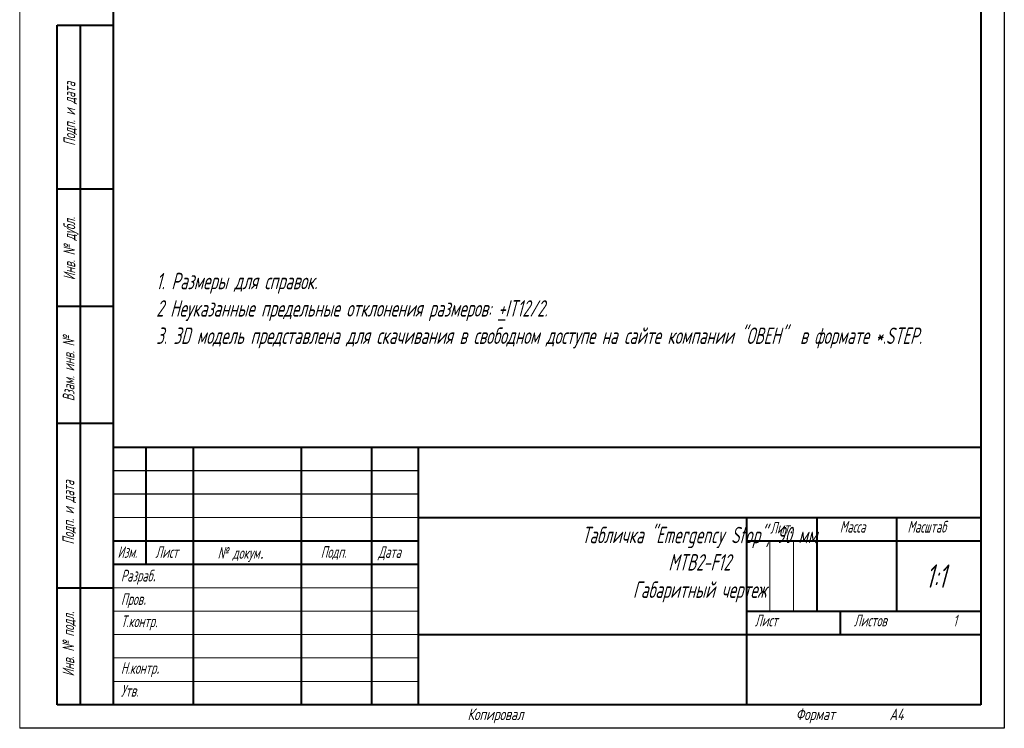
# Model space of a CAD drawing. Header units: millimetres. Extents: x 2381 to 2591, y 1129 to 1426.
# Tile 1 of 2: x 2381 to 2591, y 1129 to 1280. Entities that reach past the tile are written whole.
import ezdxf

# ---------------------------------------------------------------- set-up
doc = ezdxf.new("R2010")
doc.units = ezdxf.units.MM
for name, color, linetype, lineweight in [('text', 7, 'Continuous', 25), ('ФОРМАТ', 7, 'Continuous', 25), ('ФОРМАТ @ 1', 7, 'Continuous', 25)]:
    doc.layers.add(name, color=color, linetype=linetype, lineweight=lineweight)
doc.styles.add('GOST', font='Gost.shx', dxfattribs={"width": 0.8, "oblique": 15, "height": 3.5})

msp = doc.modelspace()

# ---------------------------------------------------------------- linework, layer by layer
at = {"layer": 'ФОРМАТ', "lineweight": 0}
msp.add_line((2380.81, 1425.73), (2380.81, 1128.73), dxfattribs=at)
at = {"layer": 'ФОРМАТ', "linetype": 'ByBlock', "ltscale": 5}
for p, q in [((2590.81, 1425.73), (2590.81, 1128.73)), ((2590.81, 1128.73), (2380.81, 1128.73))]:
    msp.add_line(p, q, dxfattribs=at)
at = {"layer": 'ФОРМАТ', "lineweight": 40, "ltscale": 5}
for p, q in [((2400.81, 1133.73), (2400.81, 1420.73)), ((2585.81, 1420.73), (2585.81, 1133.73)), ((2585.81, 1133.73), (2388.81, 1133.73))]:
    msp.add_line(p, q, dxfattribs=at)
at = {"layer": 'ФОРМАТ', "lineweight": 40}
for p, q in [((2388.81, 1133.73), (2388.81, 1278.73)), ((2388.81, 1278.73), (2400.81, 1278.73)), ((2393.81, 1133.73), (2393.81, 1278.73)), ((2400.81, 1243.73), (2388.81, 1243.73)), ((2400.81, 1218.73), (2388.81, 1218.73)), ((2400.81, 1193.73), (2388.81, 1193.73)), ((2400.81, 1188.73), (2585.81, 1188.73)), ((2407.81, 1163.73), (2407.81, 1188.73)), ((2417.81, 1188.73), (2417.81, 1133.73)), ((2440.81, 1188.73), (2440.81, 1133.73)), ((2455.81, 1188.73), (2455.81, 1133.73)), ((2465.81, 1188.73), (2465.81, 1133.73)), ((2465.81, 1173.73), (2585.81, 1173.73)), ((2535.81, 1173.73), (2535.81, 1133.73)), ((2550.81, 1173.73), (2550.81, 1153.73)), ((2567.81, 1173.73), (2567.81, 1153.73)), ((2400.81, 1168.73), (2465.81, 1168.73)), ((2535.81, 1168.73), (2585.81, 1168.73)), ((2400.81, 1163.73), (2465.81, 1163.73)), ((2388.81, 1158.73), (2400.81, 1158.73)), ((2535.81, 1153.73), (2585.81, 1153.73)), ((2555.81, 1153.73), (2555.81, 1148.73)), ((2465.81, 1148.73), (2585.81, 1148.73))]:
    msp.add_line(p, q, dxfattribs=at)
at = {"layer": 'ФОРМАТ'}
for p, q in [((2400.81, 1183.73), (2465.81, 1183.73)), ((2400.81, 1178.73), (2465.81, 1178.73))]:
    msp.add_line(p, q, dxfattribs=at)
at = {"layer": 'ФОРМАТ', "linetype": 'Continuous', "lineweight": 0}
for p, q in [((2400.81, 1173.73), (2465.81, 1173.73)), ((2540.81, 1168.73), (2540.81, 1153.73)), ((2545.81, 1168.73), (2545.81, 1153.73)), ((2400.81, 1158.73), (2465.81, 1158.73)), ((2400.81, 1153.73), (2465.81, 1153.73)), ((2400.81, 1148.73), (2465.81, 1148.73)), ((2400.81, 1143.73), (2465.81, 1143.73)), ((2400.81, 1138.73), (2465.81, 1138.73))]:
    msp.add_line(p, q, dxfattribs=at)
at = {"layer": 'ФОРМАТ', "linetype": 'Continuous'}
msp.add_line((2388.81, 1133.73), (2400.81, 1133.73), dxfattribs=at)

# ---------------------------------------------------------------- texts
at = {"layer": 'text', "ltscale": 100, "insert": (2409.92, 1225.89), "char_height": 3.5, "width": 178.5111, "attachment_point": 1, "style": 'GOST'}
msp.add_mtext('1. Размеры для справок.\\P2 Неуказанные предельные отклонения размеров: {\\L+}IT12/2.\\P3. 3D модель представлена для скачивания в свободном доступе на сайте компании "ОВЕН"  в формате *.STEP.', dxfattribs=at)
at = {"layer": 'ФОРМАТ', "char_height": 2.5, "attachment_point": 1, "rotation": 90, "style": 'GOST'}
for s, insert in [('{\\Q15;\\W0.8;Подп. и дата}', (2390.16, 1252.98)), ('Инв. № {\\Fgost_au|c204;дубл.}', (2390.15, 1224.32)), ('Взам. инв. №', (2389.99, 1198.51)), ('{\\Q15;\\W0.8;Подп. и дата}', (2389.93, 1167.93)), ('Инв. № {\\Fgost_au|c204;подл\\W0.965;.}', (2389.93, 1139.8))]:
    msp.add_mtext(s, dxfattribs=dict(at, insert=insert))
at = {"layer": 'ФОРМАТ', "attachment_point": 1, "style": 'GOST'}
for s, insert, char_height in [('\\pxqc;Табличка "Emergency Stop", 90 мм\\PMTB2-F12\\PГабаритный чертеж', (2500.72, 1171.72), 3.5), ('{\\Q15;\\W0.8;Лит\\H1.4x;\\W0.965;.}', (2540.88, 1173.77), 2.5), ('{\\Q15;\\W0.8;Масса}', (2555.72, 1172.98), 2.5), ('{\\Q15;\\W0.8;Масштаб}', (2570.16, 1172.98), 2.5), ('{\\Q15;\\W0.8;Подп.}', (2445.01, 1167.6), 2.5), ('{\\Q15;\\W0.784;Изм.}', (2401.67, 1167.58), 2.5), ('{\\Q15;\\W0.8;Лист}', (2409.73, 1167.58), 2.5), ('{\\Q15;\\W0.8;Дата}', (2457.26, 1167.58), 2.5), ('{\\Q15;\\W0.8;Разраб\\H1.4x;.}', (2402.39, 1163.54), 2.5), ('1:1', (2574.02, 1163.7), 5), ('{\\Q15;\\W0.8;Пров\\H1.4x;.}', (2402.39, 1158.54), 2.5), ('Лист    ', (2537.59, 1152.98), 2.5), ('{\\Q15;\\W0.8;Листов}', (2558.72, 1152.98), 2.5), ('1', (2579.88, 1152.96), 2.5), ('{\\Q15;\\W0.8;Т.контр\\W0.965;.}', (2402.39, 1152.8), 2.5), ('{\\Q15;\\W0.8;Н.контр\\H1.4x;.}', (2402.39, 1143.84), 2.5), ('{\\Q15;\\W0.8;Утв.}', (2402.39, 1137.98), 2.5), ('{\\W0.9;Копировал}', (2476.31, 1132.98), 2.5), ('{\\W0.9;Формат}', (2546.31, 1132.98), 2.5), ('{\\W0.9;A4}', (2566.31, 1132.96), 2.5)]:
    msp.add_mtext(s, dxfattribs=dict(at, insert=insert, char_height=char_height))
at = {"layer": 'ФОРМАТ @ 1', "insert": (2423.01, 1167.39), "char_height": 2.5, "attachment_point": 1, "style": 'GOST'}
msp.add_mtext('№ докум{\\Fwin_eskd|c204;\\W0.965;.}', dxfattribs=at)

doc.saveas('drawing.dxf')
